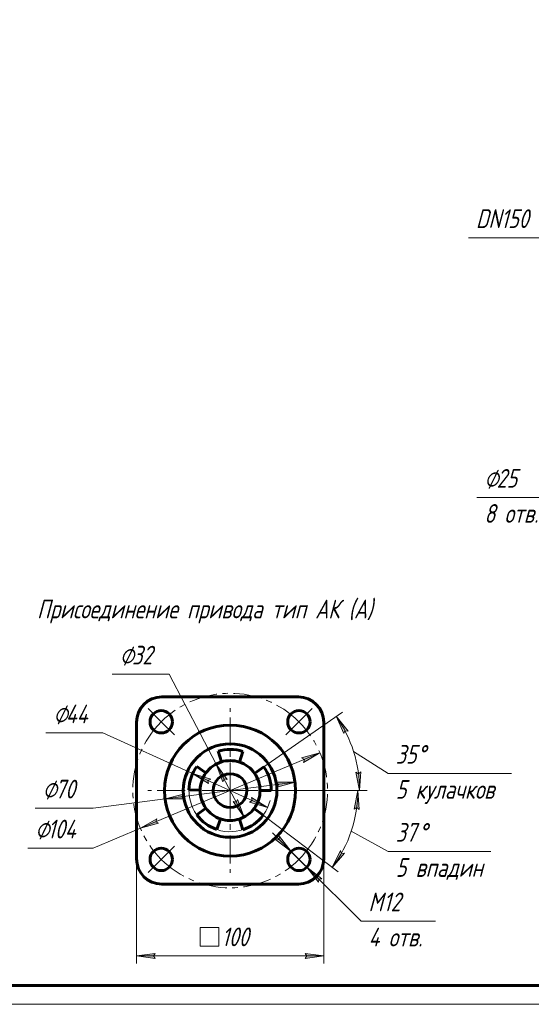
# Model space of a CAD drawing. Header units: millimetres. Extents: x 0 to 594, y 0 to 420.
# Tile 8 of 15: x 233 to 369, y 0 to 263. Entities that reach past the tile are written whole.
import ezdxf

# ---------------------------------------------------------------- set-up
doc = ezdxf.new("R2010")
doc.units = ezdxf.units.MM
for name, pattern in [('K5LT_AXLED', [12, 7.5, -1.5, 1.5, -1.5]), ('K5LT_BASIC', [0]), ('K5LT_THIN', [0])]:
    doc.linetypes.add(name, pattern=pattern)
doc.layers.add('Системный слой', color=7, linetype='Continuous')
doc.layers.add('Системный слой (1)', color=7, linetype='Continuous', true_color=0x6c6c6c)
doc.styles.add('KDIMTEXTSTYLE', font='txt', dxfattribs={"width": 0.96, "oblique": 15, "height": 5})
doc.styles.add('KTEXTSTYLE', font='txt', dxfattribs={"width": 0.96, "height": 5})
doc.dimstyles.new('KDIMSTYLE (0.40)', dxfattribs={"dimtxt": 5, "dimasz": 1, "dimexe": 2, "dimexo": 0, "dimgap": 1, "dimtad": 1, "dimlfac": 2.5, "dimtxsty": 'KDIMTEXTSTYLE', "dimsah": 1, "dimcen": 0, "dimdle": 1, "dimadec": 0, "dimazin": 0, "dimtfac": 0.667, "dimtmove": 0, "dimatfit": 3, "dimfxl": 1, "dimtvp": 1, "dimtolj": 1, "dimtzin": 0, "dimarcsym": 0})
doc.dimstyles.new('KDIMSTYLE (0.50)', dxfattribs={"dimtxt": 5, "dimasz": 1, "dimexe": 2, "dimexo": 0, "dimgap": 1, "dimtad": 1, "dimlfac": 2, "dimtxsty": 'KDIMTEXTSTYLE', "dimsah": 1, "dimcen": 0, "dimdle": 1, "dimadec": 0, "dimazin": 0, "dimtfac": 0.667, "dimtmove": 0, "dimatfit": 3, "dimfxl": 1, "dimtvp": 1, "dimtolj": 1, "dimtzin": 0, "dimarcsym": 0})

# ---------------------------------------------------------------- blocks, each defined once
blk = doc.blocks.new('D5')
at = {"layer": 'Системный слой (1)'}
for points in [[(475.91, 203.73), (479.43, 207.34), (475.09, 204.76), (475.89, 204.55)], [(385.24, 132.98), (389.58, 135.56), (388.78, 135.77), (388.76, 136.6)]]:
    blk.add_hatch(color=7, dxfattribs=at).paths.add_polyline_path(points)
at = {"layer": 'Системный слой (1)', "color": 7, "linetype": 'K5LT_THIN', "lineweight": 18, "true_color": 0xffffff}
for p, q in [((479.43, 207.34), (499.12, 222.89)), ((385.24, 132.98), (479.43, 207.34)), ((475.09, 204.76), (479.43, 207.34)), ((479.43, 207.34), (475.91, 203.73)), ((475.89, 204.55), (475.09, 204.76)), ((475.91, 203.73), (475.89, 204.55)), ((385.24, 132.98), (388.76, 136.6)), ((389.58, 135.56), (385.24, 132.98)), ((388.76, 136.6), (388.78, 135.77)), ((388.78, 135.77), (389.58, 135.56))]:
    blk.add_line(p, q, dxfattribs=at)
blk.add_wipeout([(501.12, 223.89), (501.12, 231.27), (514.93, 231.27), (514.93, 223.89)]).dxf.layer = 'Системный слой (1)'
blk.add_line((499.12, 222.89), (517.51, 222.89), dxfattribs=at)
at = {"layer": 'Системный слой (1)', "color": 7, "char_height": 5, "attachment_point": 1, "style": 'KTEXTSTYLE'}
for s, insert in [('\\fArial|b0|c204|p34;\\H5.0;\\W1.000;\\Q15;\\fGOST Type AU|b0|i0|c204|p34;\\Q15;\\W0.960;⌀', (501.12, 230.48)), ('\\fArial|b0|c204|p34;\\H5.0;\\W1.000;\\Q15;\\fGOST Type AU|b0|i0|c204|p34;\\Q15;\\W0.960;300', (504.43, 230.48))]:
    blk.add_mtext(s, dxfattribs=dict(at, insert=insert))
blk = doc.blocks.new('KDIMARROW_01')
at = {"layer": 'Системный слой'}
blk.add_hatch(color=0, dxfattribs=at).paths.add_polyline_path([(0, 0), (-5, 0.66), (-4.5, 0), (-5, -0.66)])
at = {"layer": 'Системный слой', "color": 0, "linetype": 'K5LT_THIN', "lineweight": 18}
for p, q in [((-4.5, 0), (-5, 0.66)), ((-5, 0.66), (0, 0)), ((0, 0), (-5, -0.66)), ((-5, -0.66), (-4.5, 0))]:
    blk.add_line(p, q, dxfattribs=at)
at = {"layer": 'Системный слой (1)', "color": 0, "linetype": 'K5LT_THIN', "lineweight": 18}
blk.add_line((136.81, 170.16), (136.41, 170.16), dxfattribs=at)
blk = doc.blocks.new('D6')
at = {"layer": 'Системный слой (1)'}
for points in [[(409.5, 201.29), (405.95, 204.87), (408.45, 200.49), (408.67, 201.29)], [(458.72, 135.45), (456.22, 139.83), (456, 139.03), (455.17, 139.03)]]:
    blk.add_hatch(color=7, dxfattribs=at).paths.add_polyline_path(points)
at = {"layer": 'Системный слой (1)', "color": 7, "linetype": 'K5LT_THIN', "lineweight": 18, "true_color": 0xffffff}
for p, q in [((405.95, 204.87), (409.5, 201.29)), ((408.45, 200.49), (405.95, 204.87)), ((405.95, 204.87), (458.72, 135.45)), ((408.67, 201.29), (408.45, 200.49)), ((409.5, 201.29), (408.67, 201.29)), ((456, 139.03), (456.22, 139.83)), ((456.22, 139.83), (458.72, 135.45)), ((458.72, 135.45), (455.17, 139.03)), ((455.17, 139.03), (456, 139.03)), ((458.72, 135.45), (477.41, 110.87))]:
    blk.add_line(p, q, dxfattribs=at)
blk.add_wipeout([(479.41, 111.87), (479.41, 119.25), (492.46, 119.25), (492.46, 111.87)]).dxf.layer = 'Системный слой (1)'
blk.add_line((477.41, 110.87), (495, 110.87), dxfattribs=at)
at = {"layer": 'Системный слой (1)', "color": 7, "char_height": 5, "attachment_point": 1, "style": 'KTEXTSTYLE'}
for s, insert in [('\\fArial|b0|c204|p34;\\H5.0;\\W1.000;\\Q15;\\fGOST Type AU|b0|i0|c204|p34;\\Q15;\\W0.960;⌀', (479.41, 118.46)), ('\\fArial|b0|c204|p34;\\H5.0;\\W1.000;\\Q15;\\fGOST Type AU|b0|i0|c204|p34;\\Q15;\\W0.960;218', (482.71, 118.46))]:
    blk.add_mtext(s, dxfattribs=dict(at, insert=insert))
blk = doc.blocks.new('D7')
at = {"layer": 'Системный слой (1)'}
for points in [[(411.07, 183.33), (406.42, 185.28), (410.41, 182.19), (410.31, 183.01)], [(458.25, 155.04), (454.26, 158.13), (454.36, 157.31), (453.6, 157)]]:
    blk.add_hatch(color=7, dxfattribs=at).paths.add_polyline_path(points)
at = {"layer": 'Системный слой (1)', "color": 7, "linetype": 'K5LT_THIN', "lineweight": 18, "true_color": 0xffffff}
for p, q in [((406.42, 185.28), (372.86, 204.86)), ((406.42, 185.28), (411.07, 183.33)), ((410.41, 182.19), (406.42, 185.28)), ((458.25, 155.04), (406.42, 185.28)), ((411.07, 183.33), (410.31, 183.01)), ((410.31, 183.01), (410.41, 182.19)), ((454.36, 157.31), (454.26, 158.13)), ((454.26, 158.13), (458.25, 155.04)), ((453.6, 157), (454.36, 157.31)), ((458.25, 155.04), (453.6, 157))]:
    blk.add_line(p, q, dxfattribs=at)
blk.add_wipeout([(354.62, 205.86), (354.62, 213.25), (370.21, 213.25), (370.21, 205.86)]).dxf.layer = 'Системный слой (1)'
blk.add_line((372.86, 204.86), (352.62, 204.86), dxfattribs=at)
at = {"layer": 'Системный слой (1)', "color": 7, "insert": (354.62, 212.45), "char_height": 5, "attachment_point": 1, "style": 'KTEXTSTYLE'}
blk.add_mtext('\\fArial|b0|c204|p34;\\H5.0;\\W1.000;\\Q15;\\fGOST Type AU|b0|i0|c204|p34;\\Q15;\\W0.960;DN150', dxfattribs=at)
blk = doc.blocks.new('D8')
at = {"layer": 'Системный слой (1)'}
for points in [[(386.67, 150.64), (389.08, 155.08), (385.61, 151.41), (386.43, 151.43)], [(383.21, 146.98), (386.67, 150.64), (385.85, 150.62), (385.61, 151.41)]]:
    blk.add_hatch(color=7, dxfattribs=at).paths.add_polyline_path(points)
at = {"layer": 'Системный слой (1)', "color": 7, "linetype": 'K5LT_THIN', "lineweight": 18, "true_color": 0xffffff}
for p, q in [((389.08, 155.08), (383.21, 146.98)), ((385.61, 151.41), (389.08, 155.08)), ((389.08, 155.08), (386.67, 150.64)), ((383.21, 146.98), (385.61, 151.41)), ((386.67, 150.64), (383.21, 146.98)), ((386.43, 151.43), (385.61, 151.41)), ((385.61, 151.41), (385.85, 150.62)), ((385.85, 150.62), (386.67, 150.64)), ((386.67, 150.64), (386.43, 151.43)), ((383.21, 146.98), (374.86, 135.46))]:
    blk.add_line(p, q, dxfattribs=at)
blk.add_wipeout([(356.85, 127.08), (356.85, 143.84), (372.22, 143.84), (372.22, 127.08)]).dxf.layer = 'Системный слой (1)'
blk.add_line((374.86, 135.46), (354.85, 135.46), dxfattribs=at)
at = {"layer": 'Системный слой (1)', "color": 7, "char_height": 5, "attachment_point": 1, "style": 'KTEXTSTYLE'}
for s, insert in [('\\fArial|b0|c204|p34;\\H5.0;\\W1.000;\\Q15;\\fGOST Type AU|b0|i0|c204|p34;\\Q15;\\W0.960;⌀', (356.85, 143.05)), ('\\fArial|b0|c204|p34;\\H5.0;\\W1.000;\\Q15;\\fGOST Type AU|b0|i0|c204|p34;\\Q15;\\W0.960;25', (360.16, 143.05)), ('\\fArial|b0|c204|p34;\\H5.0;\\W1.000;\\Q15;\\fGOST Type AU|b0|i0|c204|p34;\\Q15;\\W0.960;8 отв.', (356.85, 133.67))]:
    blk.add_mtext(s, dxfattribs=dict(at, insert=insert))
blk = doc.blocks.new('D9')
at = {"layer": 'Системный слой (1)'}
for points in [[(387.66, 178.78), (388.27, 179.33), (383.24, 179.63), (388.03, 178.04)], [(481.43, 160.69), (476.65, 162.28), (477.01, 161.54), (476.4, 160.99)]]:
    blk.add_hatch(color=7, dxfattribs=at).paths.add_polyline_path(points)
at = {"layer": 'Системный слой (1)', "color": 7, "linetype": 'K5LT_THIN', "lineweight": 18, "true_color": 0xffffff}
for p, q in [((383.24, 179.63), (388.27, 179.33)), ((388.03, 178.04), (383.24, 179.63)), ((383.24, 179.63), (481.43, 160.69)), ((388.27, 179.33), (387.66, 178.78)), ((387.66, 178.78), (388.03, 178.04)), ((476.4, 160.99), (477.01, 161.54)), ((481.43, 160.69), (476.4, 160.99)), ((477.01, 161.54), (476.65, 162.28)), ((476.65, 162.28), (481.43, 160.69)), ((481.43, 160.69), (505.6, 156.03))]:
    blk.add_line(p, q, dxfattribs=at)
blk.add_wipeout([(507.6, 157.03), (507.6, 164.41), (521.29, 164.41), (521.29, 157.03)]).dxf.layer = 'Системный слой (1)'
blk.add_line((505.6, 156.03), (523.86, 156.03), dxfattribs=at)
at = {"layer": 'Системный слой (1)', "color": 7, "char_height": 5, "attachment_point": 1, "style": 'KTEXTSTYLE'}
for s, insert in [('\\fArial|b0|c204|p34;\\H5.0;\\W1.000;\\Q15;\\fGOST Type AU|b0|i0|c204|p34;\\Q15;\\W0.960;⌀', (507.6, 163.62)), ('\\fArial|b0|c204|p34;\\H5.0;\\W1.000;\\Q15;\\fGOST Type AU|b0|i0|c204|p34;\\Q15;\\W0.960;250', (510.91, 163.62))]:
    blk.add_mtext(s, dxfattribs=dict(at, insert=insert))
blk = doc.blocks.new('U83')
at = {"layer": 'Системный слой (1)', "color": 30, "linetype": 'K5LT_AXLED', "lineweight": 18, "true_color": 0xff8000}
for q in [(288.97, 79.12), (266.97, 57.12), (310.97, 57.12), (288.97, 35.12)]:
    blk.add_line((288.97, 57.12), q, dxfattribs=at)
blk = doc.blocks.new('U84')
at = {"layer": 'Системный слой (1)', "color": 30, "linetype": 'K5LT_AXLED', "lineweight": 18, "true_color": 0xff8000}
for p, q in [((270.59, 75.51), (267.05, 79.04)), ((307.36, 75.51), (310.89, 79.04)), ((274.12, 71.97), (270.59, 75.51)), ((303.82, 71.97), (307.36, 75.51)), ((274.12, 42.27), (270.59, 38.74)), ((303.82, 42.27), (307.36, 38.74)), ((270.59, 38.74), (267.05, 35.2)), ((307.36, 38.74), (310.89, 35.2))]:
    blk.add_line(p, q, dxfattribs=at)
for start, end in [(45, 135), (135, 225), (315, 45), (225, 315)]:
    blk.add_arc((288.97, 57.12), 26, start, end, dxfattribs=at)
blk = doc.blocks.new('D10')
at = {"layer": 'Системный слой (1)'}
for points in [[(268.47, 12.93), (268.97, 13.59), (263.97, 12.93), (268.97, 12.27)], [(308.97, 12.27), (313.97, 12.93), (308.97, 13.59), (309.47, 12.93)]]:
    blk.add_hatch(color=7, dxfattribs=at).paths.add_polyline_path(points)
at = {"layer": 'Системный слой (1)', "color": 7, "linetype": 'K5LT_THIN', "lineweight": 18, "true_color": 0xffffff}
for p, q in [((263.97, 37.12), (263.97, 10.93)), ((313.97, 37.12), (313.97, 10.93)), ((263.97, 12.93), (268.97, 13.59)), ((268.97, 13.59), (268.47, 12.93)), ((309.47, 12.93), (308.97, 13.59)), ((308.97, 13.59), (313.97, 12.93)), ((268.97, 12.27), (263.97, 12.93)), ((268.47, 12.93), (268.97, 12.27)), ((313.97, 12.93), (308.97, 12.27)), ((308.97, 12.27), (309.47, 12.93))]:
    blk.add_line(p, q, dxfattribs=at)
blk.add_wipeout([(280.97, 13.93), (280.97, 21.31), (296.33, 21.31), (296.33, 13.93)]).dxf.layer = 'Системный слой (1)'
for p, q in [((280.97, 15.52), (280.97, 20.52)), ((280.97, 20.52), (285.97, 20.52)), ((285.97, 20.52), (285.97, 15.52)), ((285.97, 15.52), (280.97, 15.52)), ((263.97, 12.93), (313.97, 12.93))]:
    blk.add_line(p, q, dxfattribs=at)
at = {"layer": 'Системный слой (1)', "color": 7, "insert": (286.68, 20.52), "char_height": 5, "attachment_point": 1, "style": 'KTEXTSTYLE'}
blk.add_mtext('\\fArial|b0|c204|p34;\\H5.0;\\W1.000;\\Q15;\\fGOST Type AU|b0|i0|c204|p34;\\Q15;\\W0.960;100', dxfattribs=at)
blk = doc.blocks.new('D11')
at = {"layer": 'Системный слой (1)'}
for points in [[(320.46, 73.03), (317.3, 76.96), (319.33, 72.34), (319.64, 73.11)], [(323.55, 57.12), (323.89, 62.15), (323.26, 61.61), (322.57, 62.07)]]:
    blk.add_hatch(color=7, dxfattribs=at).paths.add_polyline_path(points)
at = {"layer": 'Системный слой (1)', "color": 7, "linetype": 'K5LT_THIN', "lineweight": 18, "true_color": 0xffffff}
for p, q in [((297.98, 63.43), (318.94, 78.11)), ((317.3, 76.96), (320.46, 73.03)), ((319.33, 72.34), (317.3, 76.96)), ((319.64, 73.11), (319.33, 72.34)), ((320.46, 73.03), (319.64, 73.11)), ((321.95, 67.52), (331.2, 61.71)), ((323.55, 57.12), (322.57, 62.07)), ((322.57, 62.07), (323.26, 61.61)), ((323.26, 61.61), (323.89, 62.15)), ((323.89, 62.15), (323.55, 57.12)), ((299.97, 57.12), (325.55, 57.12))]:
    blk.add_line(p, q, dxfattribs=at)
blk.add_arc((288.97, 57.12), 34.58, 0, 35, dxfattribs=at)
blk.add_wipeout([(333.2, 53.33), (333.2, 70.09), (360.98, 70.09), (360.98, 53.33)]).dxf.layer = 'Системный слой (1)'
blk.add_line((331.2, 61.71), (364.14, 61.71), dxfattribs=at)
at = {"layer": 'Системный слой (1)', "color": 7, "char_height": 5, "attachment_point": 1, "style": 'KTEXTSTYLE'}
for s, insert in [('\\fArial|b0|c204|p34;\\H5.0;\\W1.000;\\Q15;\\fGOST Type AU|b0|i0|c204|p34;\\Q15;\\W0.960;35', (333.2, 69.3)), ('\\fArial|b0|c204|p34;\\H5.0;\\W1.000;\\Q15;\\fGOST Type AU|b0|i0|c204|p34;\\Q15;\\W0.960;°', (338.89, 69.3)), ('\\fArial|b0|c204|p34;\\H5.0;\\W1.000;\\Q15;\\fGOST Type AU|b0|i0|c204|p34;\\Q15;\\W0.960;5 кулачков', (333.2, 59.92))]:
    blk.add_mtext(s, dxfattribs=dict(at, insert=insert))
blk = doc.blocks.new('D12')
at = {"layer": 'Системный слой (1)'}
for points in [[(323.43, 52.09), (323.1, 57.12), (322.12, 52.18), (322.81, 52.63)], [(316.23, 36.58), (319.52, 40.4), (318.7, 40.34), (318.42, 41.12)]]:
    blk.add_hatch(color=7, dxfattribs=at).paths.add_polyline_path(points)
at = {"layer": 'Системный слой (1)', "color": 7, "linetype": 'K5LT_THIN', "lineweight": 18, "true_color": 0xffffff}
for p, q in [((299.97, 57.12), (325.1, 57.12)), ((322.12, 52.18), (323.1, 57.12)), ((323.1, 57.12), (323.43, 52.09)), ((322.81, 52.63), (322.12, 52.18)), ((323.43, 52.09), (322.81, 52.63)), ((297.76, 50.5), (317.83, 35.38)), ((321.34, 46.29), (331.2, 40.86)), ((316.23, 36.58), (318.42, 41.12)), ((319.52, 40.4), (316.23, 36.58)), ((318.42, 41.12), (318.7, 40.34)), ((318.7, 40.34), (319.52, 40.4))]:
    blk.add_line(p, q, dxfattribs=at)
blk.add_arc((288.97, 57.12), 34.13, 323, 0, dxfattribs=at)
blk.add_wipeout([(333.2, 32.48), (333.2, 49.24), (355.65, 49.24), (355.65, 32.48)]).dxf.layer = 'Системный слой (1)'
blk.add_line((331.2, 40.86), (358.58, 40.86), dxfattribs=at)
at = {"layer": 'Системный слой (1)', "color": 7, "char_height": 5, "attachment_point": 1, "style": 'KTEXTSTYLE'}
for s, insert in [('\\fArial|b0|c204|p34;\\H5.0;\\W1.000;\\Q15;\\fGOST Type AU|b0|i0|c204|p34;\\Q15;\\W0.960;37', (333.2, 48.45)), ('\\fArial|b0|c204|p34;\\H5.0;\\W1.000;\\Q15;\\fGOST Type AU|b0|i0|c204|p34;\\Q15;\\W0.960;°', (339.29, 48.45)), ('\\fArial|b0|c204|p34;\\H5.0;\\W1.000;\\Q15;\\fGOST Type AU|b0|i0|c204|p34;\\Q15;\\W0.960;5 впадин', (333.2, 39.06))]:
    blk.add_mtext(s, dxfattribs=dict(at, insert=insert))
blk = doc.blocks.new('D13')
at = {"layer": 'Системный слой (1)'}
for points in [[(305.23, 40.85), (302.15, 44.84), (302.04, 44.03), (301.22, 43.91)], [(313.49, 33.56), (309.48, 36.62), (312.56, 32.63), (312.67, 33.45)]]:
    blk.add_hatch(color=7, dxfattribs=at).paths.add_polyline_path(points)
at = {"layer": 'Системный слой (1)', "color": 7, "linetype": 'K5LT_THIN', "lineweight": 18, "true_color": 0xffffff}
for p, q in [((305.23, 40.85), (300.26, 45.79)), ((302.15, 44.84), (302.04, 44.03)), ((305.23, 40.85), (302.15, 44.84)), ((302.04, 44.03), (301.22, 43.91)), ((301.22, 43.91), (305.23, 40.85)), ((305.23, 40.85), (309.48, 36.62)), ((309.48, 36.62), (312.56, 32.63)), ((313.49, 33.56), (309.48, 36.62)), ((309.48, 36.62), (314.45, 31.69)), ((309.48, 36.62), (323.93, 22.26)), ((312.56, 32.63), (312.67, 33.45)), ((312.67, 33.45), (313.49, 33.56))]:
    blk.add_line(p, q, dxfattribs=at)
blk.add_wipeout([(325.93, 13.88), (325.93, 30.64), (341.17, 30.64), (341.17, 13.88)]).dxf.layer = 'Системный слой (1)'
blk.add_line((323.93, 22.26), (343.8, 22.26), dxfattribs=at)
at = {"layer": 'Системный слой (1)', "color": 7, "char_height": 5, "attachment_point": 1, "style": 'KTEXTSTYLE'}
for s, insert in [('\\fArial|b0|c204|p34;\\H5.0;\\W1.000;\\Q15;\\fGOST Type AU|b0|i0|c204|p34;\\Q15;\\W0.960;M', (325.93, 29.85)), ('\\fArial|b0|c204|p34;\\H5.0;\\W1.000;\\Q15;\\fGOST Type AU|b0|i0|c204|p34;\\Q15;\\W0.960;12', (329.89, 29.85)), ('\\fArial|b0|c204|p34;\\H5.0;\\W1.000;\\Q15;\\fGOST Type AU|b0|i0|c204|p34;\\Q15;\\W0.960;4 отв.', (325.93, 20.46))]:
    blk.add_mtext(s, dxfattribs=dict(at, insert=insert))
blk = doc.blocks.new('D14')
at = {"layer": 'Системный слой (1)'}
for points in [[(308.58, 64.65), (312.94, 67.2), (308.07, 65.87), (308.79, 65.45)], [(269.87, 48.38), (269.15, 48.79), (269.36, 49.59), (265, 47.05)]]:
    blk.add_hatch(color=7, dxfattribs=at).paths.add_polyline_path(points)
at = {"layer": 'Системный слой (1)', "color": 7, "linetype": 'K5LT_THIN', "lineweight": 18, "true_color": 0xffffff}
for p, q in [((312.94, 67.2), (265, 47.05)), ((308.07, 65.87), (312.94, 67.2)), ((308.79, 65.45), (308.07, 65.87)), ((312.94, 67.2), (308.58, 64.65)), ((308.58, 64.65), (308.79, 65.45)), ((265, 47.05), (269.36, 49.59)), ((269.87, 48.38), (265, 47.05)), ((269.36, 49.59), (269.15, 48.79)), ((269.15, 48.79), (269.87, 48.38)), ((265, 47.05), (252.37, 41.74))]:
    blk.add_line(p, q, dxfattribs=at)
blk.add_wipeout([(236.91, 42.74), (236.91, 50.12), (249.83, 50.12), (249.83, 42.74)]).dxf.layer = 'Системный слой (1)'
blk.add_line((252.37, 41.74), (234.91, 41.74), dxfattribs=at)
at = {"layer": 'Системный слой (1)', "color": 7, "char_height": 5, "attachment_point": 1, "style": 'KTEXTSTYLE'}
for s, insert in [('\\fArial|b0|c204|p34;\\H5.0;\\W1.000;\\Q15;\\fGOST Type AU|b0|i0|c204|p34;\\Q15;\\W0.960;⌀', (236.91, 49.32)), ('\\fArial|b0|c204|p34;\\H5.0;\\W1.000;\\Q15;\\fGOST Type AU|b0|i0|c204|p34;\\Q15;\\W0.960;104', (240.22, 49.32))]:
    blk.add_mtext(s, dxfattribs=dict(at, insert=insert))
blk = doc.blocks.new('D15')
at = {"layer": 'Системный слой (1)'}
for points in [[(301.45, 58.06), (306.33, 59.35), (301.28, 59.37), (301.86, 58.78)], [(276.66, 54.88), (276.08, 55.47), (276.49, 56.18), (271.61, 54.89)]]:
    blk.add_hatch(color=7, dxfattribs=at).paths.add_polyline_path(points)
at = {"layer": 'Системный слой (1)', "color": 7, "linetype": 'K5LT_THIN', "lineweight": 18, "true_color": 0xffffff}
for p, q in [((306.33, 59.35), (271.61, 54.89)), ((301.86, 58.78), (301.28, 59.37)), ((301.28, 59.37), (306.33, 59.35)), ((306.33, 59.35), (301.45, 58.06)), ((301.45, 58.06), (301.86, 58.78)), ((271.61, 54.89), (276.49, 56.18)), ((276.49, 56.18), (276.08, 55.47)), ((276.08, 55.47), (276.66, 54.88)), ((271.61, 54.89), (252.37, 52.42)), ((276.66, 54.88), (271.61, 54.89))]:
    blk.add_line(p, q, dxfattribs=at)
blk.add_wipeout([(238.89, 53.42), (238.89, 60.8), (249.91, 60.8), (249.91, 53.42)]).dxf.layer = 'Системный слой (1)'
blk.add_line((252.37, 52.42), (236.89, 52.42), dxfattribs=at)
at = {"layer": 'Системный слой (1)', "color": 7, "char_height": 5, "attachment_point": 1, "style": 'KTEXTSTYLE'}
for s, insert in [('\\fArial|b0|c204|p34;\\H5.0;\\W1.000;\\Q15;\\fGOST Type AU|b0|i0|c204|p34;\\Q15;\\W0.960;⌀', (238.89, 60.01)), ('\\fArial|b0|c204|p34;\\H5.0;\\W1.000;\\Q15;\\fGOST Type AU|b0|i0|c204|p34;\\Q15;\\W0.960;70', (242.2, 60.01))]:
    blk.add_mtext(s, dxfattribs=dict(at, insert=insert))
blk = doc.blocks.new('D16')
at = {"layer": 'Системный слой (1)'}
for points in [[(283.78, 60.2), (278.95, 61.66), (283.23, 59), (283.05, 59.8)], [(298.99, 52.59), (294.71, 55.25), (294.89, 54.44), (294.16, 54.05)]]:
    blk.add_hatch(color=7, dxfattribs=at).paths.add_polyline_path(points)
at = {"layer": 'Системный слой (1)', "color": 7, "linetype": 'K5LT_THIN', "lineweight": 18, "true_color": 0xffffff}
for p, q in [((278.95, 61.66), (254.98, 72.51)), ((278.95, 61.66), (283.78, 60.2)), ((283.23, 59), (278.95, 61.66)), ((298.99, 52.59), (278.95, 61.66)), ((283.78, 60.2), (283.05, 59.8)), ((283.05, 59.8), (283.23, 59)), ((294.16, 54.05), (294.89, 54.44)), ((298.99, 52.59), (294.16, 54.05)), ((294.89, 54.44), (294.71, 55.25)), ((294.71, 55.25), (298.99, 52.59))]:
    blk.add_line(p, q, dxfattribs=at)
blk.add_arc((288.97, 57.12), 11, 179, 346.0334, dxfattribs=at)
blk.add_arc((288.97, 57.12), 11, 179, 346.0334, dxfattribs=at)
blk.add_wipeout([(241.77, 73.51), (241.77, 80.89), (252.54, 80.89), (252.54, 73.51)]).dxf.layer = 'Системный слой (1)'
blk.add_line((254.98, 72.51), (239.77, 72.51), dxfattribs=at)
at = {"layer": 'Системный слой (1)', "color": 7, "char_height": 5, "attachment_point": 1, "style": 'KTEXTSTYLE'}
for s, insert in [('\\fArial|b0|c204|p34;\\H5.0;\\W1.000;\\Q15;\\fGOST Type AU|b0|i0|c204|p34;\\Q15;\\W0.960;⌀', (241.77, 80.09)), ('\\fArial|b0|c204|p34;\\H5.0;\\W1.000;\\Q15;\\fGOST Type AU|b0|i0|c204|p34;\\Q15;\\W0.960;44', (245.08, 80.09))]:
    blk.add_mtext(s, dxfattribs=dict(at, insert=insert))
blk = doc.blocks.new('D17')
at = {"layer": 'Системный слой (1)'}
for points in [[(288.16, 60.09), (285.26, 64.21), (287, 59.48), (287.35, 60.22)], [(292.68, 50.03), (290.94, 54.77), (290.59, 54.02), (289.78, 54.16)]]:
    blk.add_hatch(color=7, dxfattribs=at).paths.add_polyline_path(points)
at = {"layer": 'Системный слой (1)', "color": 7, "linetype": 'K5LT_THIN', "lineweight": 18, "true_color": 0xffffff}
for p, q in [((285.26, 64.21), (272.71, 88.22)), ((285.26, 64.21), (288.16, 60.09)), ((287, 59.48), (285.26, 64.21)), ((292.68, 50.03), (285.26, 64.21)), ((287.35, 60.22), (287, 59.48)), ((288.16, 60.09), (287.35, 60.22)), ((292.68, 50.03), (289.78, 54.16)), ((289.78, 54.16), (290.59, 54.02)), ((290.59, 54.02), (290.94, 54.77)), ((290.94, 54.77), (292.68, 50.03))]:
    blk.add_line(p, q, dxfattribs=at)
blk.add_arc((288.97, 57.12), 8, 144, 311.8569, dxfattribs=at)
blk.add_arc((288.97, 57.12), 8, 144, 311.8569, dxfattribs=at)
blk.add_wipeout([(259.49, 89.22), (259.49, 96.6), (270.26, 96.6), (270.26, 89.22)]).dxf.layer = 'Системный слой (1)'
blk.add_line((272.71, 88.22), (257.49, 88.22), dxfattribs=at)
at = {"layer": 'Системный слой (1)', "color": 7, "char_height": 5, "attachment_point": 1, "style": 'KTEXTSTYLE'}
for s, insert in [('\\fArial|b0|c204|p34;\\H5.0;\\W1.000;\\Q15;\\fGOST Type AU|b0|i0|c204|p34;\\Q15;\\W0.960;⌀', (259.49, 95.81)), ('\\fArial|b0|c204|p34;\\H5.0;\\W1.000;\\Q15;\\fGOST Type AU|b0|i0|c204|p34;\\Q15;\\W0.960;32', (262.8, 95.81))]:
    blk.add_mtext(s, dxfattribs=dict(at, insert=insert))
blk = doc.blocks.new('U85')
at = {"color": 143, "linetype": 'K5LT_BASIC', "lineweight": 60, "true_color": 0x33acca}
blk.add_line((589, 5), (20, 5), dxfattribs=at)
at = {"color": 7, "linetype": 'K5LT_THIN', "lineweight": 18, "true_color": 0xffffff}
blk.add_line((594, 0), (0, 0), dxfattribs=at)

msp = doc.modelspace()

# ---------------------------------------------------------------- linework, layer by layer
at = {"layer": 'Системный слой (1)', "color": 143, "linetype": 'K5LT_BASIC', "lineweight": 60, "true_color": 0x33acca}
for p, q in [((307.2202, 82.1218), (270.7202, 82.1218)), ((263.9702, 75.3718), (263.9702, 38.8718)), ((313.9702, 38.8718), (313.9702, 75.3718)), ((285.7541, 67.6411), (286.6313, 64.7722)), ((291.4424, 64.7302), (292.3694, 67.5834)), ((282.4981, 61.8241), (280.071, 63.5874)), ((297.9809, 63.4311), (295.5234, 61.7104)), ((277.9719, 57.3137), (280.9714, 57.2614)), ((296.9702, 57.1218), (299.9702, 57.1218)), ((282.4981, 52.4195), (280.071, 50.6561)), ((297.7552, 50.5018), (295.3593, 52.3072)), ((285.389, 46.7211), (286.3657, 49.5576)), ((291.4424, 49.5133), (292.3694, 46.6601)), ((270.7202, 32.1218), (307.2202, 32.1218))]:
    msp.add_line(p, q, dxfattribs=at)
for centre, radius in [((270.5855, 75.5065), 3), ((307.355, 75.5065), 3), ((288.9702, 57.1218), 17.5), ((288.9702, 57.1218), 12.5), ((288.9702, 57.1218), 4.5), ((270.5855, 38.737), 3), ((307.355, 38.737), 3)]:
    msp.add_circle(centre, radius, dxfattribs=at)
for centre, radius, start, end in [((270.7202, 75.3718), 6.75, 90, 180), ((288.9702, 57.1218), 11, 72, 107), ((288.9702, 57.1218), 11, 144, 179), ((288.9702, 57.1218), 8, 107, 144), ((288.9702, 57.1218), 8, 72, 107), ((288.9702, 57.1218), 8, 35, 72), ((288.9702, 57.1218), 11, 0, 35), ((288.9702, 57.1218), 8, 144, 179), ((288.9702, 57.1218), 8, 0, 35), ((288.9702, 57.1218), 8, 179, 216), ((288.9702, 57.1218), 8, 323, 0), ((288.9702, 57.1218), 11, 216, 251), ((288.9702, 57.1218), 8, 216, 251), ((288.9702, 57.1218), 8, 288, 323), ((288.9702, 57.1218), 11, 288, 323), ((288.9702, 57.1218), 8, 251, 270), ((288.9702, 57.1218), 8, 270, 288), ((270.7202, 38.8718), 6.75, 180, 270), ((307.2202, 38.8718), 6.75, 270, 0)]:
    msp.add_arc(centre, radius, start, end, dxfattribs=at)

# ---------------------------------------------------------------- block references
at = {"layer": 'Системный слой (1)'}
msp.add_blockref('U83', (0, 0), dxfattribs=at)

# ---------------------------------------------------------------- dimensions: what is measured, and where the dimension line sits
at = {"layer": 'Системный слой (1)', "color": 7}
dim = msp.add_diameter_dim_2p(p1=(314.6064, 77.2109), p2=(550.064, 263.1134), dimstyle='KDIMSTYLE (0.40)', override={"dimtih": 1, "dimtoh": 1, "dimpost": '\\fGOST Type AU|b0|c204|p34;\\H5.0;\\W0.960;\\Q15;<>', "dimblk1": 'KDIMARROW_01', "dimblk2": 'KDIMARROW_01', "dimclrt": 7, "dimtol": 1, "dimtp": 0, "dimtm": 0, "dimtdec": 5, "dimtmove": 1, "dimatfit": 2, "dimtolj": 1}, dxfattribs=at)
dim.commit()
dim.dimension.update_dxf_attribs({"geometry": 'D5', "text_midpoint": (501.1208, 222.8919), "dimtype": 163})

# ---------------------------------------------------------------- next in the draw order: linework, layer by layer
at = {"layer": 'Системный слой (1)', "color": 143, "linetype": 'K5LT_BASIC', "lineweight": 60, "true_color": 0x33acca}
msp.add_arc((307.2202, 75.3718), 6.75, 0, 90, dxfattribs=at)

# ---------------------------------------------------------------- next in the draw order: block references
at = {"layer": 'Системный слой (1)'}
msp.add_blockref('U84', (0, 0), dxfattribs=at)

# ---------------------------------------------------------------- next in the draw order: texts
at = {"layer": 'Системный слой (1)', "color": 7, "insert": (237.404, 108.1287), "char_height": 5, "attachment_point": 1, "style": 'KTEXTSTYLE'}
msp.add_mtext('\\fArial|b0|c204|p34;\\H5.0;\\W1.000;\\Q15;\\fGOST Type AU|b0|i0|c204|p34;\\Q15;\\W0.960;Присоединение привода тип АК (А)', dxfattribs=at)

# ---------------------------------------------------------------- next in the draw order: dimensions: what is measured, and where the dimension line sits
at = {"layer": 'Системный слой (1)', "color": 7}
dim = msp.add_diameter_dim_2p(p1=(366.3721, 256.937), p2=(498.2984, 83.3874), dimstyle='KDIMSTYLE (0.40)', override={"dimtih": 1, "dimtoh": 1, "dimpost": '\\fGOST Type AU|b0|c204|p34;\\H5.0;\\W0.960;\\Q15;<>', "dimblk1": 'KDIMARROW_01', "dimblk2": 'KDIMARROW_01', "dimclrt": 7, "dimtol": 1, "dimtp": 0, "dimtm": 0, "dimtdec": 5, "dimtmove": 1, "dimatfit": 2, "dimtolj": 1}, dxfattribs=at)
dim.commit()
dim.dimension.update_dxf_attribs({"geometry": 'D6', "text_midpoint": (479.4076, 110.8692), "dimtype": 163})

# ---------------------------------------------------------------- next in the draw order: dimensions: what is measured, and where the dimension line sits
dim = msp.add_diameter_dim_2p(p1=(497.116, 132.3673), p2=(367.5544, 207.957), dimstyle='KDIMSTYLE (0.40)', override={"dimtih": 1, "dimtoh": 1, "dimpost": '\\fGOST Type AU|b0|c204|p34;\\H5.0;\\W0.960;\\Q15;<>', "dimblk1": 'KDIMARROW_01', "dimblk2": 'KDIMARROW_01', "dimclrt": 7, "dimtol": 1, "dimtp": 0, "dimtm": 0, "dimtdec": 5, "dimtmove": 1, "dimatfit": 2, "dimtolj": 1}, dxfattribs=at)
dim.commit()
dim.dimension.update_dxf_attribs({"geometry": 'D7', "text_midpoint": (370.856, 204.864), "dimtype": 163})
dim = msp.add_angular_dim_2l(base=(303.2333, 66.8978), line1=((288.9702, 57.1218), (297.9809, 63.4311)), line2=((288.9702, 57.1218), (299.9702, 57.1218)), dimstyle='KDIMSTYLE (0.50)', override={"dimpost": '\\fGOST Type AU|b0|c204|p34;\\H5.0;\\W0.960;\\Q15;<>\\X\\fGOST Type AU|b0|c204|p34;\\H5.0;\\W0.960;\\Q15;\\fGOST Type AU|b0|i0|c204|p34;\\Q15;5 кулачков', "dimblk1": 'KDIMARROW_01', "dimblk2": 'KDIMARROW_01', "dimclrt": 7, "dimtol": 1, "dimtp": 0, "dimtm": 0, "dimtdec": 5, "dimtolj": 1}, dxfattribs=at)
dim.commit()
dim.dimension.update_dxf_attribs({"geometry": 'D11', "text_midpoint": (333.2005, 61.7104)})
dim = msp.add_linear_dim(base=(263.9702, 12.9303), p1=(313.9702, 37.1218), p2=(263.9702, 37.1218), dimstyle='KDIMSTYLE (0.50)', override={"dimexo": 0, "dimpost": '\\fGOST Type AU|b0|c204|p34;\\H5.0;\\W0.960;\\Q15;{\\fSymbol Type A|i0|c204|p18;т}<>', "dimblk1": 'KDIMARROW_01', "dimblk2": 'KDIMARROW_01', "dimse1": 0, "dimse2": 0, "dimclrt": 7, "dimtol": 1, "dimtp": 0, "dimtm": 0, "dimtdec": 5, "dimtolj": 1}, dxfattribs=at)
dim.commit()
dim.dimension.update_dxf_attribs({"geometry": 'D10', "text_midpoint": (288.9702, 12.9303), "dimtype": 160})

# ---------------------------------------------------------------- next in the draw order: dimensions: what is measured, and where the dimension line sits
dim = msp.add_diameter_dim_2p(p1=(393.4778, 161.1485), p2=(378.8047, 140.9075), dimstyle='KDIMSTYLE (0.40)', override={"dimtih": 1, "dimtoh": 1, "dimpost": '\\fGOST Type AU|b0|c204|p34;\\H5.0;\\W0.960;\\Q15;<>\\X\\fGOST Type AU|b0|c204|p34;\\H5.0;\\W0.960;\\Q15;\\fGOST Type AU|b0|i0|c204|p34;\\Q15;8 отв.', "dimblk1": 'KDIMARROW_01', "dimblk2": 'KDIMARROW_01', "dimclrt": 7, "dimtol": 1, "dimtp": 0, "dimtm": 0, "dimtdec": 5, "dimtmove": 1, "dimatfit": 2, "dimtolj": 1}, dxfattribs=at)
dim.commit()
dim.dimension.update_dxf_attribs({"geometry": 'D8', "text_midpoint": (372.856, 135.4604)})
dim = msp.add_angular_dim_2l(base=(302.7024, 46.9876), line1=((288.9702, 57.1218), (297.7552, 50.5018)), line2=((288.9702, 57.1218), (299.9702, 57.1218)), dimstyle='KDIMSTYLE (0.50)', override={"dimpost": '\\fGOST Type AU|b0|c204|p34;\\H5.0;\\W0.960;\\Q15;<>\\X\\fGOST Type AU|b0|c204|p34;\\H5.0;\\W0.960;\\Q15;\\fGOST Type AU|b0|i0|c204|p34;\\Q15;5 впадин', "dimblk1": 'KDIMARROW_01', "dimblk2": 'KDIMARROW_01', "dimclrt": 7, "dimtol": 1, "dimtp": 0, "dimtm": 0, "dimtdec": 5, "dimtolj": 1}, dxfattribs=at)
dim.commit()
dim.dimension.update_dxf_attribs({"geometry": 'D12', "text_midpoint": (333.2005, 40.8583)})

# ---------------------------------------------------------------- next in the draw order: dimensions: what is measured, and where the dimension line sits
dim = msp.add_diameter_dim_2p(p1=(309.5982, 193.8396), p2=(555.0722, 146.4847), dimstyle='KDIMSTYLE (0.40)', override={"dimtih": 1, "dimtoh": 1, "dimpost": '\\fGOST Type AU|b0|c204|p34;\\H5.0;\\W0.960;\\Q15;<>', "dimblk1": 'KDIMARROW_01', "dimblk2": 'KDIMARROW_01', "dimclrt": 7, "dimtol": 1, "dimtp": 0, "dimtm": 0, "dimtdec": 5, "dimtmove": 1, "dimatfit": 2, "dimtolj": 1}, dxfattribs=at)
dim.commit()
dim.dimension.update_dxf_attribs({"geometry": 'D9', "text_midpoint": (507.6027, 156.028), "dimtype": 163})
dim = msp.add_diameter_dim_2p(p1=(303.1007, 42.9679), p2=(311.6093, 34.5061), text='\\fGOST Type AU|b0|c204|p34;\\H5.0;\\W0.960;\\Q15;М\\fGOST Type AU|b0|c204|p34;\\H5.0;\\W0.960;\\Q15;\\fGOST Type AU|b0|i0|c204|p34;\\Q15;12\\X\\fGOST Type AU|b0|c204|p34;\\H5.0;\\W0.960;\\Q15;\\fGOST Type AU|b0|i0|c204|p34;\\Q15;4 отв.', dimstyle='KDIMSTYLE (0.50)', override={"dimtih": 1, "dimtoh": 1, "dimblk1": 'KDIMARROW_01', "dimblk2": 'KDIMARROW_01', "dimclrt": 7, "dimtmove": 1, "dimatfit": 2, "dimtolj": 1}, dxfattribs=at)
dim.commit()
dim.dimension.update_dxf_attribs({"geometry": 'D13', "text_midpoint": (325.9253, 22.2579)})

# ---------------------------------------------------------------- next in the draw order: dimensions: what is measured, and where the dimension line sits
dim = msp.add_diameter_dim_2p(p1=(336.907, 77.2727), p2=(241.0334, 36.9708), dimstyle='KDIMSTYLE (0.50)', override={"dimtih": 1, "dimtoh": 1, "dimpost": '\\fGOST Type AU|b0|c204|p34;\\H5.0;\\W0.960;\\Q15;<>', "dimblk1": 'KDIMARROW_01', "dimblk2": 'KDIMARROW_01', "dimclrt": 7, "dimtol": 1, "dimtp": 0, "dimtm": 0, "dimtdec": 5, "dimtmove": 1, "dimatfit": 2, "dimtolj": 1}, dxfattribs=at)
dim.commit()
dim.dimension.update_dxf_attribs({"geometry": 'D14', "text_midpoint": (250.3717, 41.737), "dimtype": 163})

# ---------------------------------------------------------------- next in the draw order: dimensions: what is measured, and where the dimension line sits
dim = msp.add_diameter_dim_2p(p1=(323.6849, 61.582), p2=(254.2556, 52.6615), dimstyle='KDIMSTYLE (0.50)', override={"dimtih": 1, "dimtoh": 1, "dimpost": '\\fGOST Type AU|b0|c204|p34;\\H5.0;\\W0.960;\\Q15;<>', "dimblk1": 'KDIMARROW_01', "dimblk2": 'KDIMARROW_01', "dimclrt": 7, "dimtol": 1, "dimtp": 0, "dimtm": 0, "dimtdec": 5, "dimtmove": 1, "dimatfit": 2, "dimtolj": 1}, dxfattribs=at)
dim.commit()
dim.dimension.update_dxf_attribs({"geometry": 'D15', "text_midpoint": (250.3717, 52.4195), "dimtype": 163})

# ---------------------------------------------------------------- next in the draw order: dimensions: what is measured, and where the dimension line sits
dim = msp.add_diameter_dim_2p(p1=(309.0123, 48.049), p2=(268.9281, 66.1945), dimstyle='KDIMSTYLE (0.50)', override={"dimtih": 1, "dimtoh": 1, "dimpost": '\\fGOST Type AU|b0|c204|p34;\\H5.0;\\W0.960;\\Q15;<>', "dimblk1": 'KDIMARROW_01', "dimblk2": 'KDIMARROW_01', "dimclrt": 7, "dimtol": 1, "dimtp": 0, "dimtm": 0, "dimtdec": 5, "dimtmove": 1, "dimatfit": 2, "dimtolj": 1}, dxfattribs=at)
dim.commit()
dim.dimension.update_dxf_attribs({"geometry": 'D16', "text_midpoint": (252.9845, 72.5065), "dimtype": 163})

# ---------------------------------------------------------------- next in the draw order: dimensions: what is measured, and where the dimension line sits
dim = msp.add_diameter_dim_2p(p1=(296.3847, 42.9434), p2=(281.5558, 71.3001), dimstyle='KDIMSTYLE (0.50)', override={"dimtih": 1, "dimtoh": 1, "dimpost": '\\fGOST Type AU|b0|c204|p34;\\H5.0;\\W0.960;\\Q15;<>', "dimblk1": 'KDIMARROW_01', "dimblk2": 'KDIMARROW_01', "dimclrt": 7, "dimtol": 1, "dimtp": 0, "dimtm": 0, "dimtdec": 5, "dimtmove": 1, "dimatfit": 2, "dimtolj": 1}, dxfattribs=at)
dim.commit()
dim.dimension.update_dxf_attribs({"geometry": 'D17', "text_midpoint": (270.7068, 88.2218), "dimtype": 163})

# ---------------------------------------------------------------- next in the draw order: block references
msp.add_blockref('U85', (0, 0))

doc.saveas('drawing.dxf')
